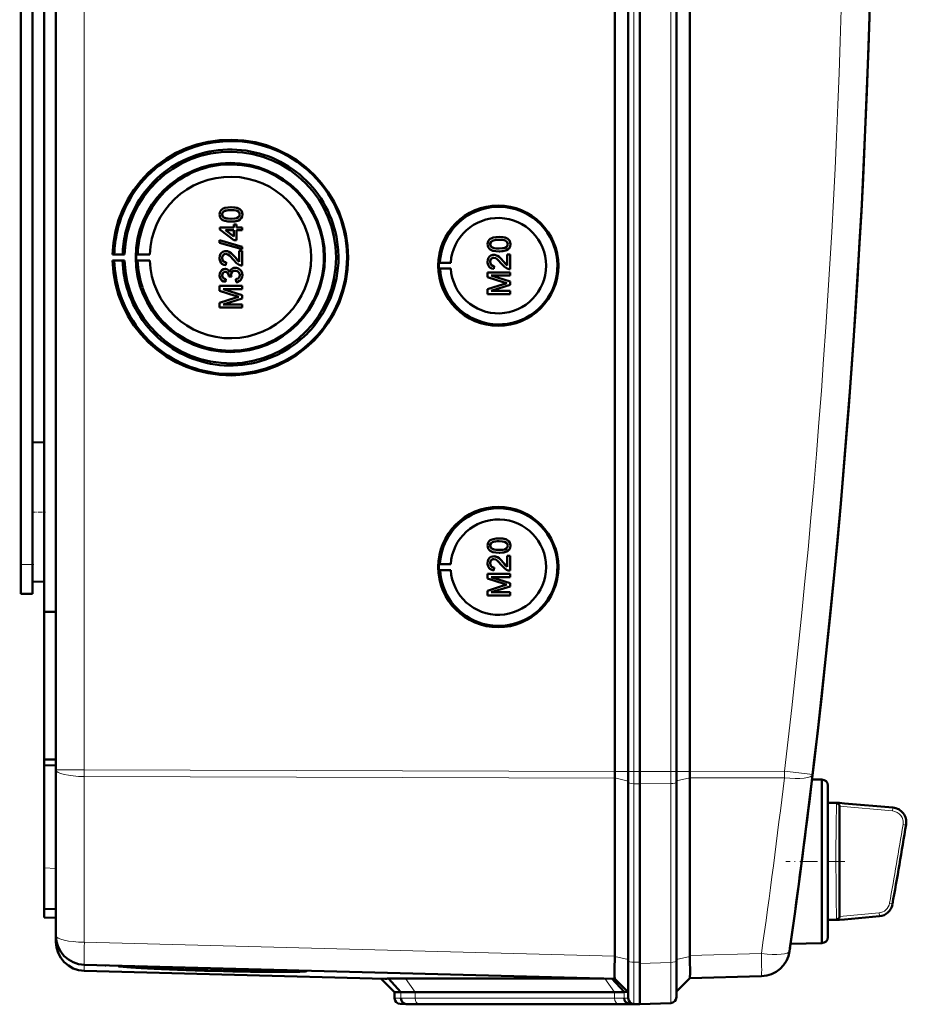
# Model space of a CAD drawing. Extents: x -1595 to 1972, y -1674 to 620.
# Tile 14 of 55: x 476 to 628, y -1402 to -1233. Entities that reach past the tile are written whole.
import ezdxf

# ---------------------------------------------------------------- set-up
doc = ezdxf.new("R2010")
doc.units = 0
doc.linetypes.add('DASHDOT', pattern=[18.5, 12, -3, 0.5, -3])

msp = doc.modelspace()

# ---------------------------------------------------------------- linework, layer by layer
at = {"color": 7, "lineweight": 50}
for p, q in [((482.57, -1361.86), (482.57, -1014.37)), ((578.27, -1362.13), (578.27, -1014.1)), ((580.57, -1014.08), (580.57, -1362.15)), ((582.57, -1014.08), (582.57, -1362.15)), ((588.81, -1362.15), (588.81, -1014.08)), ((591.1, -1362.12), (591.1, -1014.11)), ((582.56, -1029.08), (582.56, -1341.88)), ((478.57, -1311.31), (478.57, -1064.92)), ((480.57, -1189.05), (480.57, -1334.8)), ((476.57, -1326.71), (476.57, -1196.71)), ((512.54, -1265.51), (512.55, -1265.51)), ((511.04, -1266.75), (511.04, -1266.75)), ((511.3, -1267.27), (511.31, -1267.27)), ((514.12, -1267.61), (514.13, -1267.61)), ((514.49, -1266.75), (514.5, -1266.75)), ((510.64, -1268.97), (513.01, -1268.97)), ((510.64, -1269.32), (510.64, -1268.97)), ((513.01, -1271.14), (510.64, -1269.32)), ((512.54, -1267.98), (512.55, -1267.98)), ((513.01, -1268.48), (513.51, -1268.48)), ((513.01, -1268.97), (513.01, -1268.48)), ((513.51, -1268.48), (513.51, -1268.97)), ((513.51, -1268.48), (513.51, -1268.97)), ((513.51, -1268.48), (513.51, -1268.48)), ((513.51, -1268.97), (514.44, -1268.97)), ((514.44, -1268.97), (514.44, -1269.47)), ((514.44, -1268.97), (514.45, -1268.97)), ((514.45, -1268.97), (514.45, -1269.47)), ((511.62, -1269.47), (513.01, -1270.53)), ((513.01, -1269.47), (511.62, -1269.47)), ((511.63, -1269.47), (513.02, -1270.53)), ((513.01, -1270.53), (513.01, -1269.47)), ((513.51, -1269.47), (513.51, -1271.14)), ((513.51, -1269.47), (513.51, -1271.14)), ((514.44, -1269.47), (513.51, -1269.47)), ((514.44, -1269.47), (514.45, -1269.47)), ((558.44, -1270.6), (558.44, -1270.6)), ((510.59, -1271.18), (514.44, -1272.27)), ((510.59, -1271.59), (510.59, -1271.18)), ((510.59, -1271.18), (510.6, -1271.18)), ((514.44, -1272.68), (510.59, -1271.59)), ((510.6, -1271.18), (514.45, -1272.27)), ((513.51, -1271.14), (513.01, -1271.14)), ((513.51, -1271.14), (513.51, -1271.14)), ((514.44, -1272.27), (514.44, -1272.68)), ((514.44, -1272.27), (514.45, -1272.27)), ((514.44, -1272.68), (514.45, -1272.68)), ((514.45, -1272.27), (514.45, -1272.68)), ((556.93, -1271.84), (556.94, -1271.84)), ((557.19, -1272.36), (557.2, -1272.36)), ((560.01, -1272.7), (560.02, -1272.7)), ((560.38, -1271.84), (560.39, -1271.84)), ((492.56, -1273.59), (492.26, -1273.63)), ((492.26, -1273.63), (494.32, -1273.63)), ((493.99, -1273.61), (492.56, -1273.59)), ((494.32, -1273.63), (493.99, -1273.61)), ((496.56, -1273.6), (496.35, -1273.63)), ((496.35, -1273.63), (498.63, -1273.63)), ((498.63, -1273.63), (496.56, -1273.6)), ((511.04, -1274.22), (511.04, -1274.22)), ((511.66, -1273.02), (511.66, -1273.02)), ((513.24, -1274.09), (513.95, -1274.85)), ((513.24, -1274.09), (513.24, -1274.09)), ((513.95, -1274.86), (513.95, -1272.97)), ((513.95, -1272.97), (514.44, -1272.97)), ((514.44, -1272.97), (514.44, -1275.49)), ((514.44, -1272.97), (514.45, -1272.97)), ((514.45, -1272.97), (514.45, -1275.49)), ((557.55, -1273.67), (557.55, -1273.67)), ((558.44, -1273.07), (558.44, -1273.07)), ((559.84, -1273.62), (560.34, -1273.62)), ((559.84, -1275.5), (559.84, -1273.62)), ((560.34, -1273.62), (560.34, -1276.14)), ((560.34, -1273.62), (560.34, -1276.14)), ((560.34, -1273.62), (560.34, -1273.62)), ((492.26, -1274.63), (492.56, -1274.68)), ((494.32, -1274.63), (492.26, -1274.63)), ((492.56, -1274.68), (493.99, -1274.66)), ((493.99, -1274.66), (494.32, -1274.63)), ((496.56, -1274.67), (496.35, -1274.63)), ((496.35, -1274.63), (498.63, -1274.63)), ((498.63, -1274.63), (496.56, -1274.67)), ((511.57, -1276.08), (511.58, -1276.08)), ((511.73, -1274.95), (511.68, -1275.44)), ((511.68, -1275.44), (511.69, -1275.44)), ((511.74, -1274.95), (511.69, -1275.44)), ((511.73, -1274.95), (511.74, -1274.95)), ((513.28, -1275.89), (513.29, -1275.89)), ((514.44, -1275.49), (514.45, -1275.49)), ((548.14, -1275.02), (548.34, -1274.99)), ((548.14, -1275.02), (550.18, -1275.02)), ((548.14, -1276.02), (548.34, -1276.05)), ((548.14, -1276.02), (550.18, -1276.02)), ((548.34, -1274.99), (550.18, -1275.02)), ((548.34, -1276.05), (550.18, -1276.02)), ((556.93, -1274.86), (556.94, -1274.86)), ((557.62, -1275.59), (557.57, -1276.09)), ((557.57, -1276.09), (557.58, -1276.09)), ((557.63, -1275.59), (557.58, -1276.09)), ((557.62, -1275.59), (557.63, -1275.59)), ((559.13, -1274.74), (559.84, -1275.5)), ((559.13, -1274.74), (559.13, -1274.74)), ((560.34, -1276.14), (560.34, -1276.14)), ((511.04, -1277.16), (511.04, -1277.16)), ((511.63, -1277.81), (511.58, -1278.31)), ((511.64, -1277.81), (511.59, -1278.31)), ((511.63, -1277.81), (511.64, -1277.81)), ((512.17, -1277.37), (512.18, -1277.3)), ((512.62, -1277.42), (512.17, -1277.37)), ((512.56, -1277.1), (512.57, -1277.1)), ((512.62, -1277.42), (512.62, -1277.42)), ((514.49, -1277.16), (514.5, -1277.16)), ((556.48, -1276.68), (560.34, -1276.68)), ((556.48, -1277.49), (556.48, -1276.68)), ((559.14, -1278.34), (556.48, -1277.49)), ((557.08, -1277.22), (560.34, -1278.25)), ((557.08, -1277.22), (560.34, -1278.25)), ((560.34, -1277.22), (557.08, -1277.22)), ((560.34, -1276.68), (560.34, -1277.22)), ((560.34, -1276.68), (560.34, -1277.22)), ((560.34, -1276.68), (560.34, -1276.68)), ((560.34, -1277.22), (560.34, -1277.22)), ((510.59, -1279), (514.44, -1279)), ((510.59, -1279.81), (510.59, -1279)), ((511.58, -1278.31), (511.59, -1278.31)), ((513.41, -1278.36), (513.36, -1277.86)), ((513.41, -1278.36), (513.41, -1278.36)), ((514.44, -1279), (514.44, -1279.54)), ((514.44, -1279), (514.45, -1279)), ((514.45, -1279), (514.45, -1279.54)), ((556.48, -1279.57), (559.19, -1278.71)), ((560.34, -1278.82), (557.08, -1279.84)), ((560.34, -1278.82), (557.08, -1279.84)), ((560.34, -1278.25), (560.34, -1278.82)), ((560.34, -1278.25), (560.34, -1278.82)), ((560.34, -1278.25), (560.34, -1278.25)), ((560.34, -1278.82), (560.34, -1278.82)), ((513.25, -1280.66), (510.59, -1279.81)), ((510.59, -1281.88), (513.29, -1281.02)), ((511.18, -1279.54), (514.44, -1280.57)), ((514.44, -1279.54), (511.18, -1279.54)), ((514.44, -1281.14), (511.18, -1282.16)), ((511.19, -1279.54), (514.45, -1280.57)), ((514.45, -1281.14), (511.19, -1282.16)), ((514.44, -1279.54), (514.45, -1279.54)), ((514.44, -1280.57), (514.44, -1281.14)), ((514.44, -1280.57), (514.45, -1280.57)), ((514.44, -1281.14), (514.45, -1281.14)), ((514.45, -1280.57), (514.45, -1281.14)), ((556.48, -1280.38), (556.48, -1279.57)), ((560.34, -1280.38), (556.48, -1280.38)), ((557.08, -1279.84), (560.34, -1279.84)), ((560.34, -1279.84), (560.34, -1280.38)), ((560.34, -1279.84), (560.34, -1280.38)), ((560.34, -1279.84), (560.34, -1279.84)), ((560.34, -1280.38), (560.34, -1280.38)), ((510.59, -1282.7), (510.59, -1281.88)), ((514.44, -1282.7), (510.59, -1282.7)), ((511.18, -1282.16), (514.44, -1282.16)), ((514.44, -1282.16), (514.44, -1282.7)), ((514.44, -1282.16), (514.45, -1282.16)), ((514.44, -1282.7), (514.45, -1282.7)), ((514.45, -1282.16), (514.45, -1282.7)), ((478.57, -1305.82), (480.57, -1305.77)), ((478.57, -1305.82), (480.57, -1305.77)), ((478.57, -1317.71), (478.57, -1305.82)), ((478.57, -1329.61), (478.57, -1317.71)), ((558.44, -1322.21), (558.44, -1322.21)), ((478.57, -1326.71), (478.57, -1324.12)), ((556.93, -1323.45), (556.94, -1323.45)), ((557.19, -1323.96), (557.2, -1323.96)), ((558.44, -1324.68), (558.44, -1324.68)), ((560.01, -1324.31), (560.02, -1324.31)), ((560.38, -1323.45), (560.39, -1323.45)), ((476.57, -1331.71), (476.57, -1326.71)), ((478.57, -1331.71), (478.57, -1326.71)), ((548.14, -1326.63), (548.34, -1326.6)), ((548.14, -1326.63), (550.18, -1326.63)), ((548.34, -1326.6), (550.18, -1326.63)), ((556.93, -1326.47), (556.94, -1326.47)), ((557.55, -1325.27), (557.55, -1325.27)), ((559.13, -1326.34), (559.84, -1327.1)), ((559.13, -1326.34), (559.13, -1326.34)), ((559.84, -1325.22), (560.34, -1325.22)), ((559.84, -1327.11), (559.84, -1325.22)), ((560.34, -1325.22), (560.34, -1327.74)), ((560.34, -1325.22), (560.34, -1327.74)), ((560.34, -1325.22), (560.34, -1325.22)), ((548.14, -1327.63), (548.34, -1327.66)), ((548.14, -1327.63), (550.18, -1327.63)), ((548.34, -1327.66), (550.18, -1327.63)), ((556.48, -1328.29), (560.34, -1328.29)), ((556.48, -1329.1), (556.48, -1328.29)), ((557.62, -1327.2), (557.57, -1327.69)), ((557.57, -1327.69), (557.58, -1327.7)), ((557.63, -1327.2), (557.58, -1327.69)), ((557.62, -1327.2), (557.63, -1327.2)), ((560.34, -1327.74), (560.34, -1327.74)), ((560.34, -1328.29), (560.34, -1328.83)), ((560.34, -1328.29), (560.34, -1328.83)), ((560.34, -1328.29), (560.34, -1328.29)), ((478.57, -1329.61), (480.57, -1329.66)), ((559.14, -1329.95), (556.48, -1329.1)), ((557.08, -1328.83), (560.34, -1329.86)), ((557.08, -1328.83), (560.34, -1329.86)), ((560.34, -1328.83), (557.08, -1328.83)), ((560.34, -1328.83), (560.34, -1328.83)), ((560.34, -1329.86), (560.34, -1330.43)), ((560.34, -1329.86), (560.34, -1330.43)), ((560.34, -1329.86), (560.34, -1329.86)), ((476.57, -1331.71), (478.57, -1331.71)), ((556.48, -1331.17), (559.19, -1330.31)), ((556.48, -1331.99), (556.48, -1331.17)), ((560.34, -1330.43), (557.08, -1331.45)), ((560.34, -1330.43), (557.08, -1331.45)), ((557.08, -1331.45), (560.34, -1331.45)), ((560.34, -1330.43), (560.34, -1330.43)), ((560.34, -1331.45), (560.34, -1331.99)), ((560.34, -1331.45), (560.34, -1331.99)), ((560.34, -1331.45), (560.34, -1331.45)), ((560.34, -1331.99), (556.48, -1331.99)), ((560.34, -1331.99), (560.34, -1331.99)), ((480.57, -1334.8), (482.57, -1334.78)), ((480.57, -1360.07), (480.57, -1334.8)), ((582.56, -1362.15), (582.56, -1341.88)), ((480.57, -1360.07), (482.57, -1360.1)), ((480.57, -1360.07), (480.57, -1361.02)), ((480.57, -1361.02), (480.57, -1378.65)), ((480.57, -1361.02), (482.57, -1361.11)), ((482.57, -1390.23), (482.57, -1361.86)), ((578.27, -1363.26), (578.27, -1393.73)), ((580.57, -1362.15), (580.57, -1363.99)), ((582.56, -1362.15), (582.56, -1364.23)), ((582.57, -1362.15), (582.57, -1364.23)), ((588.81, -1362.15), (588.81, -1363.96)), ((591.1, -1363.24), (591.1, -1363.22)), ((591.1, -1363.24), (591.1, -1393.62)), ((613.74, -1363.51), (612.05, -1363.47)), ((613.74, -1377.51), (613.74, -1363.51)), ((580.57, -1363.99), (580.57, -1394.56)), ((582.56, -1364.23), (582.56, -1394.99)), ((582.57, -1364.23), (582.57, -1394.8)), ((588.81, -1363.96), (588.81, -1394.58)), ((614.74, -1364.51), (614.74, -1377.51)), ((614.74, -1367.51), (614.74, -1364.51)), ((611.71, -1366.26), (611.58, -1367.27)), ((614.74, -1367.51), (616.77, -1367.51)), ((616.76, -1368.06), (616.76, -1368.11)), ((616.76, -1368.11), (616.76, -1368.13)), ((617.59, -1367.58), (616.77, -1367.51)), ((617.6, -1367.58), (616.77, -1367.51)), ((616.77, -1368.13), (616.77, -1386.89)), ((617.6, -1367.58), (625.9, -1368.31)), ((480.57, -1385.65), (480.57, -1378.65)), ((613.74, -1387.27), (613.74, -1377.51)), ((614.74, -1377.51), (614.74, -1390.51)), ((480.57, -1387.15), (480.57, -1385.65)), ((482.57, -1385.71), (480.57, -1385.65)), ((480.57, -1387.15), (482.57, -1387.21)), ((613.74, -1391.51), (613.74, -1387.27)), ((623.57, -1386.92), (617.6, -1387.44)), ((614.74, -1387.51), (616.77, -1387.51)), ((614.74, -1390.51), (614.74, -1387.51)), ((617.6, -1387.44), (616.77, -1387.51)), ((482.57, -1391.27), (482.57, -1390.24)), ((608.27, -1392.39), (608.24, -1392.57)), ((613.74, -1391.51), (608.37, -1391.65)), ((578.26, -1393.82), (578.25, -1394.68)), ((578.26, -1393.82), (578.27, -1393.73)), ((578.27, -1397.6), (487.43, -1395.22)), ((491, -1395.32), (491.13, -1395.32)), ((494.98, -1395.49), (493.26, -1395.44)), ((493.27, -1395.41), (494.98, -1395.46)), ((494.98, -1395.46), (494.97, -1395.42)), ((580.57, -1394.56), (580.57, -1400.93)), ((582.56, -1401.96), (582.56, -1394.99)), ((582.57, -1394.8), (582.57, -1394.99)), ((588.81, -1400.78), (588.81, -1394.58)), ((538.88, -1397.62), (487.43, -1396.27)), ((523.85, -1396.23), (523.87, -1396.18)), ((591.1, -1397.49), (588.81, -1399.78)), ((603.38, -1397.17), (591.1, -1397.49)), ((540.57, -1399.9), (538.27, -1397.6)), ((541.65, -1399.93), (539.51, -1397.59)), ((542.42, -1397.55), (576.41, -1397.55)), ((579.85, -1399.88), (577.75, -1397.59)), ((578.26, -1397.6), (580.57, -1399.9)), ((540.57, -1400.93), (540.57, -1399.9)), ((541.65, -1399.93), (540.57, -1399.9)), ((578.22, -1399.9), (544.08, -1399.9)), ((580.57, -1399.9), (579.85, -1399.88)), ((542.57, -1401.96), (541.53, -1401.93)), ((543.47, -1401.99), (542.53, -1401.96)), ((543.47, -1401.99), (542.57, -1401.96)), ((579.63, -1401.96), (545.49, -1401.96)), ((579.64, -1401.96), (545.49, -1401.96)), ((581.68, -1401.94), (580.74, -1401.91)), ((581.53, -1401.93), (582.57, -1401.96)), ((582.56, -1401.96), (581.65, -1401.99)), ((582.57, -1401.96), (581.68, -1401.94)), ((587.85, -1401.78), (582.56, -1401.96)), ((582.57, -1401.96), (582.57, -1401.96))]:
    msp.add_line(p, q, dxfattribs=at)
at = {"color": 7, "lineweight": 18}
for p, q in [((487.43, -1361.86), (487.43, -1014.37)), ((581.53, -1014.08), (581.53, -1362.15)), ((587.85, -1362.15), (587.85, -1014.08)), ((476.57, -1326.71), (478.57, -1326.71)), ((487.43, -1361.86), (482.57, -1361.86)), ((487.43, -1361.86), (578.27, -1362.13)), ((487.43, -1361.86), (487.43, -1362.99)), ((591.1, -1362.12), (607.3, -1362.07)), ((578.27, -1363.26), (487.43, -1362.99)), ((487.43, -1391.35), (487.43, -1362.99)), ((578.27, -1362.15), (580.57, -1362.15)), ((578.27, -1363.24), (580.57, -1363.76)), ((581.53, -1362.15), (580.57, -1362.15)), ((581.53, -1362.15), (581.53, -1364.22)), ((582.57, -1362.15), (581.53, -1362.15)), ((587.85, -1362.15), (582.56, -1362.15)), ((587.85, -1362.15), (587.85, -1364.18)), ((587.85, -1362.15), (588.81, -1362.15)), ((591.1, -1362.15), (588.81, -1362.15)), ((591.1, -1363.22), (588.81, -1363.73)), ((607.3, -1363.2), (591.1, -1363.24)), ((581.53, -1364.22), (581.53, -1394.79)), ((581.53, -1364.22), (582.57, -1364.23)), ((587.85, -1364.18), (582.56, -1364.23)), ((587.85, -1364.18), (587.85, -1394.81)), ((611.7, -1366.25), (611.71, -1366.26)), ((611.58, -1367.28), (611.58, -1367.27)), ((616.24, -1367.98), (616.25, -1367.74)), ((616.25, -1367.74), (616.26, -1367.66)), ((616.26, -1367.66), (616.27, -1367.59)), ((616.76, -1368.06), (625.84, -1368.88)), ((616.78, -1367.57), (625.88, -1368.39)), ((625.84, -1368.88), (625.88, -1368.39)), ((628.12, -1371.29), (627.62, -1371.21)), ((480.57, -1378.65), (482.57, -1378.72)), ((625.31, -1384.7), (625.8, -1384.79)), ((616.23, -1386.73), (616.21, -1386.35)), ((616.26, -1387.36), (616.25, -1387.28)), ((616.27, -1387.43), (616.26, -1387.36)), ((623.52, -1386.35), (616.76, -1386.96)), ((623.57, -1386.84), (616.78, -1387.46)), ((623.57, -1386.84), (623.52, -1386.35)), ((487.43, -1391.35), (578.27, -1393.73)), ((608.27, -1392.4), (608.27, -1392.39)), ((578.26, -1393.82), (580.57, -1394.33)), ((591.1, -1393.79), (588.81, -1394.31)), ((591.1, -1393.62), (603.38, -1393.3)), ((487.43, -1396.27), (487.43, -1395.22)), ((581.53, -1394.79), (581.53, -1401.93)), ((582.57, -1394.8), (581.53, -1394.79)), ((582.56, -1394.99), (587.85, -1394.81)), ((544.08, -1399.9), (542.42, -1397.55)), ((578.22, -1399.9), (576.56, -1397.56)), ((541.65, -1400.96), (541.65, -1399.93)), ((544.08, -1400.93), (544.08, -1399.9)), ((578.22, -1400.93), (578.22, -1399.9)), ((579.85, -1400.91), (579.85, -1399.88)), ((580.57, -1400.93), (579.85, -1400.91)), ((541.65, -1400.96), (540.57, -1400.93)), ((542.53, -1401.96), (541.53, -1401.93)), ((578.22, -1400.93), (544.08, -1400.93)), ((578.9, -1401.93), (544.76, -1401.93)), ((581.53, -1401.93), (580.74, -1401.91)), ((581.65, -1401.99), (581.65, -1401.93))]:
    msp.add_line(p, q, dxfattribs=at)
at = {"color": 7, "linetype": 'DASHDOT', "lineweight": 18, "ltscale": 0.060001}
for p, q in [((478.37, -1317.71), (480.77, -1317.71)), ((476.37, -1326.71), (478.77, -1326.71))]:
    msp.add_line(p, q, dxfattribs=at)
at = {"color": 7, "linetype": 'DASHDOT', "lineweight": 18, "ltscale": 0.252676}
msp.add_line((617.64, -1377.51), (607.53, -1377.51), dxfattribs=at)
at = {"color": 7, "lineweight": 50}
for points in [[(510.59, -1266.75), (510.62, -1266.49), (510.7, -1266.24), (510.84, -1266.01), (511.04, -1265.84), (511.19, -1265.76), (511.52, -1265.63), (512.04, -1265.54), (512.54, -1265.51)], [(512.55, -1266.01), (511.99, -1266.03), (511.62, -1266.1), (511.44, -1266.16), (511.28, -1266.26), (511.15, -1266.4), (511.05, -1266.66), (511.04, -1266.75)], [(512.54, -1266.01), (512.17, -1266.02), (511.86, -1266.05), (511.58, -1266.11), (511.44, -1266.16), (511.18, -1266.35), (511.05, -1266.61), (511.04, -1266.75)], [(512.54, -1265.51), (513.07, -1265.54), (513.58, -1265.63), (513.83, -1265.72), (514.06, -1265.85), (514.25, -1266.03), (514.39, -1266.25), (514.47, -1266.5), (514.49, -1266.75)], [(514.05, -1266.75), (514.02, -1266.57), (513.88, -1266.33), (513.63, -1266.15), (513.42, -1266.08), (513.1, -1266.03), (512.54, -1266.01)], [(512.55, -1265.51), (513.05, -1265.54), (513.23, -1265.56), (513.72, -1265.67), (514.07, -1265.86), (514.32, -1266.11), (514.47, -1266.44), (514.5, -1266.75)], [(512.54, -1267.98), (512.02, -1267.96), (511.51, -1267.87), (511.14, -1267.72), (511.03, -1267.65), (510.83, -1267.47), (510.69, -1267.25), (510.61, -1267), (510.59, -1266.75)], [(511.04, -1266.75), (511.07, -1266.93), (511.22, -1267.19), (511.31, -1267.27)], [(511.04, -1266.75), (511.05, -1266.87), (511.13, -1267.09), (511.3, -1267.27)], [(511.3, -1267.27), (511.64, -1267.41), (512.02, -1267.47), (512.54, -1267.49)], [(511.31, -1267.27), (511.71, -1267.42), (512.04, -1267.47), (512.55, -1267.49)], [(512.54, -1267.49), (513.2, -1267.45), (513.47, -1267.4), (513.61, -1267.36), (513.87, -1267.18), (514.02, -1266.94), (514.05, -1266.75)], [(514.12, -1267.61), (513.84, -1267.77), (513.36, -1267.91), (512.71, -1267.98), (512.54, -1267.98)], [(514.13, -1267.61), (513.7, -1267.83), (513.22, -1267.94), (512.55, -1267.98)], [(514.49, -1266.75), (514.44, -1267.13), (514.31, -1267.39), (514.12, -1267.61)], [(514.5, -1266.75), (514.45, -1267.13), (514.26, -1267.47), (514.13, -1267.61)], [(556.48, -1271.84), (556.51, -1271.58), (556.59, -1271.33), (556.73, -1271.11), (556.93, -1270.93), (557.09, -1270.85), (557.42, -1270.72), (557.93, -1270.63), (558.44, -1270.6)], [(558.43, -1271.1), (558.06, -1271.11), (557.75, -1271.14), (557.47, -1271.2), (557.33, -1271.25), (557.08, -1271.44), (556.94, -1271.7), (556.93, -1271.84)], [(558.44, -1271.1), (557.88, -1271.12), (557.51, -1271.19), (557.33, -1271.25), (557.17, -1271.36), (557.04, -1271.49), (556.94, -1271.76), (556.94, -1271.84)], [(559.94, -1271.84), (559.91, -1271.66), (559.77, -1271.42), (559.52, -1271.24), (559.31, -1271.17), (558.99, -1271.12), (558.43, -1271.1)], [(558.44, -1270.6), (558.94, -1270.63), (559.12, -1270.65), (559.61, -1270.77), (559.96, -1270.95), (560.21, -1271.2), (560.36, -1271.53), (560.39, -1271.84)], [(558.44, -1270.6), (558.96, -1270.63), (559.47, -1270.72), (559.72, -1270.81), (559.95, -1270.94), (560.14, -1271.12), (560.29, -1271.34), (560.36, -1271.59), (560.38, -1271.84)], [(558.44, -1273.07), (557.91, -1273.05), (557.4, -1272.96), (557.03, -1272.81), (556.92, -1272.74), (556.73, -1272.56), (556.58, -1272.34), (556.51, -1272.09), (556.48, -1271.84)], [(556.93, -1271.84), (556.94, -1271.96), (557.03, -1272.18), (557.19, -1272.36)], [(556.94, -1271.84), (556.96, -1272.02), (557.11, -1272.28), (557.2, -1272.36)], [(557.19, -1272.36), (557.54, -1272.5), (557.91, -1272.56), (558.43, -1272.58)], [(557.2, -1272.36), (557.6, -1272.51), (557.93, -1272.56), (558.44, -1272.58)], [(558.43, -1272.58), (559.09, -1272.54), (559.36, -1272.49), (559.5, -1272.45), (559.77, -1272.27), (559.91, -1272.03), (559.94, -1271.84)], [(560.02, -1272.7), (559.59, -1272.92), (559.11, -1273.03), (558.44, -1273.07)], [(560.01, -1272.7), (559.73, -1272.86), (559.25, -1273.01), (558.6, -1273.07), (558.44, -1273.07)], [(560.38, -1271.84), (560.33, -1272.22), (560.21, -1272.48), (560.01, -1272.7)], [(560.39, -1271.84), (560.34, -1272.22), (560.16, -1272.56), (560.02, -1272.7)], [(510.59, -1274.21), (510.63, -1273.85), (510.76, -1273.52), (510.93, -1273.31), (511.15, -1273.15), (511.48, -1273.03), (511.66, -1273.02)], [(511.68, -1275.44), (511.32, -1275.37), (511, -1275.19), (510.86, -1275.06), (510.68, -1274.74), (510.6, -1274.38), (510.59, -1274.21)], [(511.67, -1273.52), (511.46, -1273.55), (511.32, -1273.63), (511.18, -1273.76), (511.1, -1273.91), (511.04, -1274.22)], [(511.66, -1273.52), (511.45, -1273.55), (511.27, -1273.66), (511.14, -1273.82), (511.06, -1274.01), (511.04, -1274.22)], [(511.04, -1274.22), (511.07, -1274.44), (511.13, -1274.61), (511.3, -1274.81), (511.55, -1274.93), (511.74, -1274.95)], [(511.04, -1274.22), (511.1, -1274.55), (511.22, -1274.74), (511.4, -1274.88), (511.62, -1274.94), (511.73, -1274.95)], [(511.66, -1273.02), (511.95, -1273.06), (512.29, -1273.19), (512.55, -1273.37), (512.96, -1273.77), (513.24, -1274.09)], [(511.66, -1273.02), (511.85, -1273.04), (512.23, -1273.16), (512.56, -1273.38), (512.84, -1273.65), (513.24, -1274.09)], [(513, -1274.55), (512.42, -1273.91), (512.29, -1273.79), (512, -1273.6), (511.66, -1273.52)], [(513.24, -1274.09), (513.64, -1274.57), (513.95, -1274.86)], [(556.48, -1274.85), (556.52, -1274.5), (556.65, -1274.16), (556.82, -1273.95), (557.04, -1273.79), (557.38, -1273.68), (557.55, -1273.67)], [(557.55, -1274.16), (557.34, -1274.2), (557.16, -1274.3), (557.03, -1274.46), (556.95, -1274.66), (556.93, -1274.86)], [(557.56, -1274.16), (557.36, -1274.19), (557.21, -1274.27), (557.07, -1274.41), (556.99, -1274.56), (556.94, -1274.86)], [(557.55, -1273.67), (557.84, -1273.7), (558.18, -1273.84), (558.44, -1274.02), (558.85, -1274.41), (559.13, -1274.74)], [(557.55, -1273.67), (557.74, -1273.68), (558.12, -1273.81), (558.45, -1274.03), (558.74, -1274.3), (559.13, -1274.74)], [(558.89, -1275.2), (558.31, -1274.56), (558.18, -1274.44), (557.89, -1274.24), (557.55, -1274.16)], [(510.59, -1277.18), (510.63, -1276.85), (510.76, -1276.55), (510.97, -1276.3), (511.26, -1276.14), (511.57, -1276.08)], [(511.57, -1276.08), (511.77, -1276.11), (511.95, -1276.18), (512.11, -1276.29), (512.29, -1276.52), (512.34, -1276.61)], [(511.58, -1276.08), (511.77, -1276.11), (511.96, -1276.18), (512.12, -1276.29), (512.25, -1276.44), (512.34, -1276.6)], [(512.34, -1276.61), (512.42, -1276.36), (512.58, -1276.15), (512.79, -1276), (513.03, -1275.91), (513.28, -1275.89)], [(514.1, -1275.44), (513.84, -1275.32), (513.49, -1275.08), (513, -1274.55)], [(513.28, -1275.89), (513.48, -1275.9), (513.85, -1276.02), (514.16, -1276.27), (514.38, -1276.59), (514.48, -1276.97), (514.49, -1277.16)], [(513.29, -1275.89), (513.68, -1275.95), (513.91, -1276.05), (514.12, -1276.21), (514.28, -1276.41), (514.45, -1276.77), (514.5, -1277.16)], [(557.57, -1276.09), (557.21, -1276.01), (556.89, -1275.84), (556.75, -1275.71), (556.57, -1275.39), (556.49, -1275.03), (556.48, -1274.85)], [(556.93, -1274.86), (556.99, -1275.2), (557.11, -1275.39), (557.29, -1275.53), (557.51, -1275.59), (557.62, -1275.59)], [(556.94, -1274.86), (556.96, -1275.09), (557.02, -1275.25), (557.19, -1275.46), (557.44, -1275.57), (557.63, -1275.59)], [(559.99, -1276.08), (559.73, -1275.97), (559.38, -1275.72), (558.89, -1275.2)], [(559.13, -1274.74), (559.53, -1275.22), (559.84, -1275.5)], [(511.58, -1278.31), (511.26, -1278.22), (510.98, -1278.05), (510.76, -1277.8), (510.63, -1277.5), (510.59, -1277.18)], [(511.6, -1276.58), (511.42, -1276.6), (511.2, -1276.74), (511.08, -1276.95), (511.04, -1277.16)], [(511.59, -1276.58), (511.41, -1276.6), (511.25, -1276.69), (511.09, -1276.9), (511.04, -1277.16)], [(511.04, -1277.16), (511.07, -1277.36), (511.14, -1277.53), (511.27, -1277.66), (511.42, -1277.75), (511.64, -1277.81)], [(511.04, -1277.16), (511.06, -1277.36), (511.2, -1277.61), (511.36, -1277.73), (511.63, -1277.81)], [(512.18, -1277.3), (512.16, -1277.09), (512.03, -1276.8), (511.89, -1276.65), (511.79, -1276.61), (511.59, -1276.58)], [(513.28, -1276.38), (513.06, -1276.41), (512.85, -1276.51), (512.76, -1276.59), (512.63, -1276.77), (512.57, -1276.99), (512.56, -1277.1)], [(513.29, -1276.38), (513.06, -1276.41), (512.89, -1276.49), (512.69, -1276.69), (512.58, -1276.96), (512.57, -1277.1)], [(514.05, -1277.14), (514.04, -1277.02), (513.97, -1276.79), (513.83, -1276.59), (513.63, -1276.45), (513.4, -1276.39), (513.28, -1276.38)], [(513.36, -1277.86), (513.57, -1277.8), (513.77, -1277.71), (513.99, -1277.46), (514.05, -1277.14)], [(514.5, -1277.16), (514.46, -1277.51), (514.37, -1277.74), (514.23, -1277.95), (513.96, -1278.18), (513.62, -1278.32), (513.41, -1278.36)], [(514.49, -1277.16), (514.45, -1277.51), (514.3, -1277.84), (514.06, -1278.1), (513.91, -1278.2), (513.58, -1278.33), (513.41, -1278.36)], [(556.48, -1323.45), (556.51, -1323.19), (556.59, -1322.93), (556.73, -1322.71), (556.93, -1322.54), (557.09, -1322.45), (557.42, -1322.33), (557.93, -1322.23), (558.44, -1322.21)], [(558.43, -1322.71), (558.06, -1322.72), (557.75, -1322.75), (557.47, -1322.81), (557.33, -1322.85), (557.08, -1323.05), (556.94, -1323.31), (556.93, -1323.45)], [(558.44, -1322.71), (557.88, -1322.73), (557.51, -1322.8), (557.33, -1322.86), (557.17, -1322.96), (557.04, -1323.1), (556.94, -1323.36), (556.94, -1323.45)], [(559.94, -1323.45), (559.91, -1323.27), (559.77, -1323.03), (559.52, -1322.85), (559.31, -1322.78), (558.99, -1322.73), (558.43, -1322.71)], [(558.44, -1322.21), (558.94, -1322.23), (559.12, -1322.25), (559.61, -1322.37), (559.96, -1322.55), (560.21, -1322.8), (560.36, -1323.14), (560.39, -1323.45)], [(558.44, -1322.21), (558.96, -1322.24), (559.47, -1322.33), (559.72, -1322.42), (559.95, -1322.55), (560.14, -1322.72), (560.29, -1322.95), (560.36, -1323.2), (560.38, -1323.45)], [(558.44, -1324.68), (557.91, -1324.66), (557.4, -1324.56), (557.03, -1324.42), (556.92, -1324.35), (556.73, -1324.17), (556.58, -1323.95), (556.51, -1323.69), (556.48, -1323.45)], [(556.93, -1323.45), (556.94, -1323.57), (557.03, -1323.79), (557.19, -1323.96)], [(556.94, -1323.45), (556.96, -1323.63), (557.11, -1323.89), (557.2, -1323.96)], [(557.19, -1323.96), (557.54, -1324.1), (557.91, -1324.16), (558.43, -1324.19)], [(557.2, -1323.96), (557.6, -1324.12), (557.93, -1324.17), (558.44, -1324.19)], [(558.43, -1324.19), (559.09, -1324.15), (559.36, -1324.1), (559.5, -1324.06), (559.77, -1323.87), (559.91, -1323.64), (559.94, -1323.45)], [(560.02, -1324.31), (559.59, -1324.53), (559.11, -1324.64), (558.44, -1324.68)], [(560.01, -1324.31), (559.73, -1324.47), (559.25, -1324.61), (558.6, -1324.68), (558.44, -1324.68)], [(560.38, -1323.45), (560.33, -1323.83), (560.21, -1324.09), (560.01, -1324.31)], [(560.39, -1323.45), (560.34, -1323.83), (560.16, -1324.17), (560.02, -1324.31)], [(556.48, -1326.46), (556.52, -1326.1), (556.65, -1325.77), (556.82, -1325.56), (557.04, -1325.4), (557.38, -1325.29), (557.55, -1325.27)], [(557.57, -1327.69), (557.21, -1327.62), (556.89, -1327.44), (556.75, -1327.31), (556.57, -1327), (556.49, -1326.64), (556.48, -1326.46)], [(557.55, -1325.77), (557.34, -1325.8), (557.16, -1325.91), (557.03, -1326.07), (556.95, -1326.27), (556.93, -1326.47)], [(556.93, -1326.47), (556.99, -1326.8), (557.11, -1327), (557.29, -1327.13), (557.51, -1327.19), (557.62, -1327.2)], [(557.56, -1325.77), (557.36, -1325.8), (557.21, -1325.88), (557.07, -1326.01), (556.99, -1326.17), (556.94, -1326.47)], [(556.94, -1326.47), (556.96, -1326.69), (557.02, -1326.86), (557.19, -1327.07), (557.44, -1327.18), (557.63, -1327.2)], [(557.55, -1325.27), (557.84, -1325.31), (558.18, -1325.45), (558.44, -1325.62), (558.85, -1326.02), (559.13, -1326.34)], [(557.55, -1325.27), (557.74, -1325.29), (558.12, -1325.42), (558.45, -1325.63), (558.74, -1325.9), (559.13, -1326.34)], [(558.89, -1326.8), (558.31, -1326.16), (558.18, -1326.04), (557.89, -1325.85), (557.55, -1325.77)], [(559.13, -1326.34), (559.53, -1326.83), (559.84, -1327.11)], [(559.99, -1327.69), (559.73, -1327.58), (559.38, -1327.33), (558.89, -1326.8)], [(616.78, -1367.57), (616.78, -1367.57), (616.78, -1367.57), (616.74, -1367.57), (616.27, -1367.59)], [(616.27, -1387.43), (616.72, -1387.45), (616.77, -1387.45), (616.78, -1387.45), (616.78, -1387.45), (616.78, -1387.46)], [(591.1, -1397.49), (591.11, -1397.48), (591.11, -1397.47), (591.13, -1397.39), (591.16, -1396.65), (591.12, -1394.25), (591.1, -1393.79)], [(578.24, -1397.31), (578.26, -1397.58), (578.26, -1397.6), (578.26, -1397.6)]]:
    msp.add_lwpolyline(points, dxfattribs=at)
at = {"color": 7, "lineweight": 18}
for points in [[(607.3, -1362.07), (610.75, -1362.49), (612.1, -1362.66), (612.13, -1362.67), (612.14, -1362.67)], [(616.63, -1377.51), (616.65, -1373.1), (616.69, -1369.89), (616.74, -1368.45), (616.76, -1368.13)], [(628.12, -1371.29), (628.15, -1370.88), (628.12, -1370.47), (628.02, -1370.07), (627.85, -1369.69), (627.63, -1369.35), (627.35, -1369.04), (627.02, -1368.79), (626.66, -1368.59), (626.27, -1368.45), (625.88, -1368.39)], [(616.76, -1386.89), (616.74, -1386.56), (616.69, -1385.1), (616.63, -1379.13), (616.63, -1377.51)], [(625.8, -1384.79), (625.8, -1384.86), (625.81, -1384.86), (625.81, -1384.87), (625.81, -1384.87)], [(587.85, -1394.81), (587.86, -1399.86), (587.85, -1401.72), (587.85, -1401.77), (587.85, -1401.78)]]:
    msp.add_lwpolyline(points, dxfattribs=at)
at = {"color": 7, "lineweight": 50}
for centre, radius, start, end in [((-844.21, -1188.11), 1466.77, 351.97557, 8.02443), ((-844.21, -1188.11), 1466.77, 353.02402, 6.97598), ((512.5, -1274.12), 19.93, 50.1361, 128.2004), ((512.46, -1274.12), 18.48, 89.1424, 128.1635), ((512.47, -1274.12), 18.48, 50.1161, 89.1447), ((512.5, -1274.13), 19.95, 128.2036, 167.2203), ((512.5, -1274.12), 15.94, 88.9947, 127.951), ((512.5, -1274.13), 15.95, 359.9892, 88.9827), ((512.49, -1274.13), 19.95, 11.1205, 50.1356), ((512.47, -1274.13), 18.49, 128.1643, 167.1689), ((512.46, -1274.13), 18.49, 11.116, 50.1205), ((512.51, -1274.13), 15.95, 127.9515, 166.8926), ((558.38, -1275.51), 10.06, 44.2296, 121.6614), ((558.39, -1275.52), 10.07, 121.6654, 176.9908), ((558.38, -1275.52), 10.07, 326.8449, 44.2344), ((512.44, -1274.14), 13.82, 182.051, 0.0219), ((512.49, -1274.14), 19.94, 276.3924, 0.0094), ((512.49, -1274.13), 15.95, 315.4977, 0.0019), ((512.46, -1274.13), 18.49, 315.426, 0.0019), ((514.41, -1274.52), 0.972, 251.2031, 271.7229), ((558.39, -1275.52), 10.06, 183.0071, 249.4136), ((560.31, -1275.16), 0.972, 251.2031, 271.7229), ((513.8, -1277.06), 1.24, 182.0275, 197.0123), ((513.81, -1277.06), 1.24, 181.9991, 197.0331), ((512.51, -1274.14), 15.95, 198.6388, 237.5823), ((567.76, -1251.59), 28.1, 252.1439, 253.4495), ((568.86, -1309.14), 31.94, 106.5638, 107.6251), ((512.5, -1274.14), 19.94, 198.3281, 237.347), ((512.47, -1274.14), 18.49, 198.3768, 237.3843), ((521.87, -1253.91), 28.1, 252.1439, 253.4495), ((522.96, -1311.46), 31.94, 106.5638, 107.6251), ((558.38, -1275.52), 10.06, 249.4231, 326.8509), ((512.5, -1274.14), 15.94, 276.5435, 315.4973), ((512.5, -1274.14), 15.94, 237.5832, 276.5411), ((512.46, -1274.14), 18.48, 276.4067, 315.4286), ((512.5, -1274.14), 19.93, 237.3481, 276.3815), ((512.46, -1274.15), 18.48, 237.382, 276.4107), ((558.38, -1327.12), 10.06, 44.2296, 121.6614), ((558.39, -1327.13), 10.07, 121.6654, 176.9908), ((558.38, -1327.13), 10.07, 326.8449, 44.2344), ((558.39, -1327.13), 10.06, 183.0071, 249.4136), ((560.31, -1326.77), 0.972, 251.2031, 271.7229), ((567.76, -1303.2), 28.1, 252.1439, 253.4495), ((568.86, -1360.75), 31.94, 106.5638, 107.6251), ((558.38, -1327.13), 10.06, 249.4231, 326.8509), ((613.74, -1364.51), 1, 360, 90), ((-844.21, -1188.11), 1466.77, 351.99436, 352.98416), ((616.28, -1367.99), 0.404, 68.1311, 90.6343), ((616.21, -1368.11), 0.54, 28.9625, 66.8421), ((616.2, -1368.14), 0.568, 7.3684, 29.9976), ((625.68, -1370.8), 2.5, 350.7584, 84.9846), ((-179.57, -1239.81), 818.33, 349.78982, 350.76058), ((623.35, -1384.43), 2.5, 275.0096, 349.7884), ((616.28, -1387.03), 0.405, 269.2718, 291.8375), ((616.24, -1386.94), 0.496, 292.2385, 311.349), ((616.19, -1386.88), 0.573, 311.1765, 330.2896), ((616.2, -1386.88), 0.569, 329.9504, 352.5335), ((616.25, -1386.89), 0.512, 352.7968, 0.0487), ((487.57, -1390.23), 5, 180, 268.5), ((613.74, -1390.51), 1, 270, 0), ((487.57, -1391.27), 5, 180, 268.5), ((603.25, -1392.17), 5, 271.5, 351.9756), ((493.42, -1395.71), 0.335, 96.098, 116.6611), ((495.13, -1395.75), 0.328, 94.8324, 116.5026), ((540.12, -1416.75), 19.17, 91.8477, 93.7257), ((542.06, -1497.48), 99.92, 89.7954, 91.4664), ((543.78, -1482.44), 82.54, 89.7929, 91.4806), ((578.42, -1343.15), 56.75, 269.8016, 271.4475), ((587.81, -1400.78), 1, 272, 360), ((541.57, -1400.93), 1, 179.9996, 268.0001), ((545.25, -1469.71), 67.74, 89.7898, 91.498), ((579.88, -1469.53), 67.57, 88.5012, 90.2139), ((579.88, -1330.25), 71.72, 269.8052, 271.4364), ((581.57, -1400.93), 1, 180, 268)]:
    msp.add_arc(centre, radius, start, end, dxfattribs=at)
at = {"color": 7, "lineweight": 18}
for centre, radius, start, end in [((-844.12, -1188.11), 1461.81, 353.16554, 6.83446), ((-844.09, -1189.24), 1461.78, 351.97558, 353.16537), ((764.9, -1372.71), 148.74, 178.444, 179.3011), ((654.23, -1369.75), 38.03, 177.3237, 178.3752), ((626.3, -1368.44), 0.424, 162.1119, 172.8479), ((625.66, -1370.87), 1.99, 37.688, 84.7251), ((625.65, -1370.87), 2, 14.0196, 37.6456), ((625.64, -1370.88), 2.01, 350.5978, 14.326), ((1122.29, -1377.11), 506.16, 179.2968, 180.0452), ((-179.57, -1239.81), 817.82, 349.7955, 350.75407), ((-179.57, -1239.81), 818.32, 349.79549, 350.75407), ((628.41, -1371.34), 0.296, 151.7104, 170.1156), ((1125.61, -1377.83), 509.47, 179.9645, 180.7079), ((765.31, -1382.28), 149.15, 180.707, 181.5619), ((623.33, -1384.35), 2.01, 275.394, 350.0546), ((623.34, -1384.35), 2.51, 275.2859, 349.939), ((632.2, -1386.25), 15.98, 181.7381, 183.6932), ((623.88, -1386.89), 0.314, 172.3323, 185.4928), ((578.42, -1343.65), 57.28, 269.8046, 271.4381), ((543.78, -1483.02), 82.1, 89.7918, 91.4868), ((544.49, -1476.89), 74.96, 89.7903, 91.4949), ((579.12, -1337.43), 64.5, 269.8063, 271.4331)]:
    msp.add_arc(centre, radius, start, end, dxfattribs=at)
at = {"color": 7, "lineweight": 50}
for centre, major_axis, ratio, start_param, end_param in [((512.43, -1274.13), (0, 20.18), 0.999657, 1.595577, 7.829201), ((512.43, -1274.13), (0, 18.12), 0.999657, 1.598396, 7.826382), ((512.43, -1274.13), (0, 16.2), 0.999657, 1.570796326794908, 7.853981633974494), ((512.44, -1274.13), (0, 13.83), 0.999657, 4.712389, 7.817815), ((558.31, -1275.52), (0, 10.3), 0.999657, 4.712389, 10.995574), ((558.33, -1275.52), (0, -8.17), 0.999657, 4.773641, 10.934322), ((512.5, -1274.13), (0, 19.95), 0.999657, 1.347646, 1.543386), ((512.45, -1274.13), (0, 18.48), 0.999657, 1.346623, 1.542431), ((512.5, -1274.13), (0, 15.95), 0.999657, 1.341927, 1.537397), ((512.45, -1274.13), (0, 18.5), 0.999657, 4.712389, 4.9064), ((512.5, -1274.13), (0, 19.94), 0.999657, 4.712389, 4.906582), ((512.45, -1274.13), (0, 16.12), 0.999657, 1.539765, 1.601828), ((512.5, -1274.13), (0, 19.95), 0.999657, 1.598207, 1.890813), ((512.45, -1274.13), (0, 18.48), 0.999657, 1.599161, 1.891848), ((512.5, -1274.13), (0, 15.95), 0.999657, 1.604196, 1.896234), ((558.34, -1275.52), (0, 10.21), 0.999657, 1.521815, 1.619778), ((558.31, -1327.13), (0, 10.3), 0.999657, 4.712389, 10.995574), ((558.33, -1327.13), (0, -8.17), 0.999657, 4.773641, 10.934322), ((558.34, -1327.13), (0, 10.21), 0.999657, 1.521815, 1.619778), ((578.4, -1362.13), (-0.01, -5), 0.026177, 4.712467, 4.715033), ((590.97, -1362.12), (-0.01, 5), 0.026177, 4.490592, 4.712311), ((578.4, -1362.13), (0.01, 5), 0.026177, 1.57344, 1.797689), ((616.77, -1377.52), (0, 10.01), 0.017446, 6.177853, 6.281655), ((616.77, -1377.5), (0, 10.01), 0.017447, 3.143123, 3.246931), ((590.97, -1392.49), (-0.13, 5), 0.020818, 4.449362, 4.484951), ((509.41, -1395.85), (16.15, -0.42), 0.026181, 3.171524, 6.284941), ((509.41, -1395.85), (-14.44, 0.38), 0.026181, 0.039878, 1.656365), ((509.41, -1395.85), (12.78, -0.33), 0.026181, 3.140294, 6.284941), ((509.41, -1395.85), (12.78, -0.33), 0.026181, 2.986226, 3.13929), ((509.41, -1395.82), (-12.77, 0.33), 0.008724, 6.127951, 6.129122), ((578.4, -1392.6), (-0.13, -5), 0.020818, 5.141188, 5.611027), ((509.41, -1395.85), (-14.44, 0.38), 0.026181, 1.656365, 3.134585), ((514.13, -1395.97), (8.06, -0.22), 0.032897, 0.002226, 0.195742), ((509.41, -1395.82), (14.45, -0.38), 0.008724, 0.135897, 0.136723), ((509.41, -1395.85), (-14.44, 0.38), 0.026181, 3.137143, 3.272853), ((515.27, -1396), (10.3, -0.28), 0.032776, 0.002254, 0.154137), ((578.4, -1392.6), (-0.13, -5), 0.020818, 5.611027, 5.937635), ((580.77, -1400.91), (0, -1), 0.910127, 4.712398, 6.248279), ((542.56, -1400.96), (0, -1), 0.910082, 4.712394, 6.248285)]:
    msp.add_ellipse(centre, major_axis=major_axis, ratio=ratio, start_param=start_param, end_param=end_param, dxfattribs=at)
at = {"color": 7, "lineweight": 18}
for centre, major_axis, ratio, start_param, end_param in [((487.57, -1361.86), (5, 0), 0.224951, 3.141593, 4.686209), ((607.17, -1362.07), (-0.01, 5), 0.026177, 4.485496, 4.712311), ((607.17, -1362.07), (4.96, -0.59), 0.220468, 4.765165, 6.283185), ((581.57, -1363.99), (-1, 0), 0.224951, 0, 1.53589), ((587.81, -1363.96), (-1, 0), 0.224951, 1.605703, 3.141593), ((487.57, -1390.23), (5, 0), 0.224951, 3.141593, 4.686209), ((487.57, -1390.23), (0.13, 5), 0.020818, 1.798234, 3.141593), ((603.25, -1392.17), (4.95, -0.7), 0.219379, 4.769732, 6.283185), ((603.25, -1392.17), (-0.13, 5), 0.020818, 3.141593, 4.484951), ((581.57, -1394.56), (-1, 0), 0.224951, 0, 1.53589), ((587.81, -1394.58), (1, 0), 0.224951, 4.747296, 6.283185), ((544.79, -1400.93), (0, 1), 0.707107, 1.570796, 3.106686), ((578.93, -1400.93), (0, 1), 0.707107, 1.570796, 3.106686)]:
    msp.add_ellipse(centre, major_axis=major_axis, ratio=ratio, start_param=start_param, end_param=end_param, dxfattribs=at)

doc.saveas('drawing.dxf')
